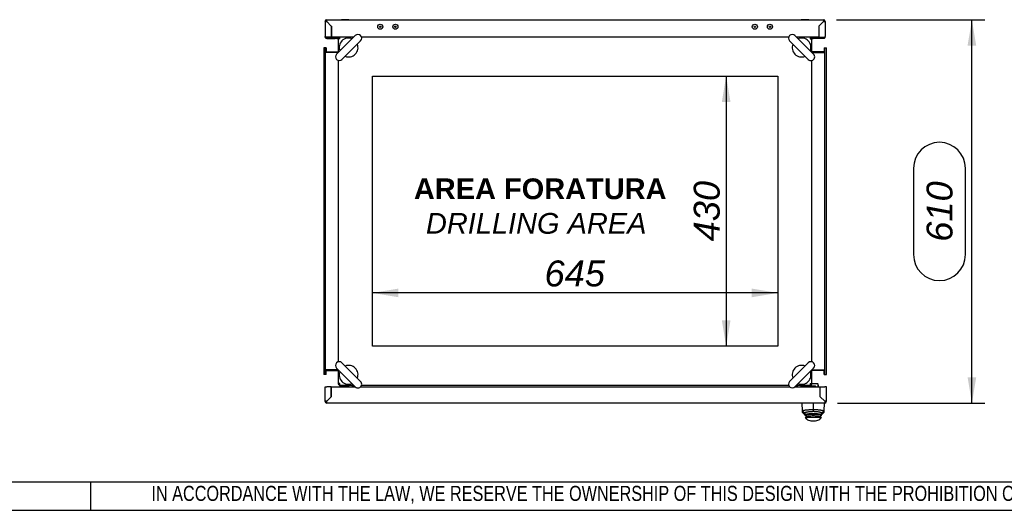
# Model space of a CAD drawing. Extents: x -15 to 412, y 11 to 308.
# Tile 6 of 10: x 206 to 310, y 11 to 63. Entities that reach past the tile are written whole.
import ezdxf
from ezdxf.lldxf.tags import DXFTag

# ---------------------------------------------------------------- set-up
doc = ezdxf.new("R2010")
doc.units = 0
doc.layers.get('0').update_dxf_attribs({"linetype": 'CONTINUOUS'})
for name, color, linetype in [('_TRANSLATION', 7, 'CONTINUOUS'), ('AE00100_03', 7, 'CONTINUOUS'), ('AE00198_03', 7, 'CONTINUOUS'), ('AE00219_03', 7, 'CONTINUOUS'), ('AE00715_01', 7, 'CONTINUOUS'), ('AE00992_10', 7, 'CONTINUOUS'), ('AE00992_31', 7, 'CONTINUOUS'), ('DEFAULT', 7, 'CONTINUOUS'), ('DV4__TRANSLATION', 7, 'CONTINUOUS'), ('F0000000_08', 7, 'CONTINUOUS'), ('F0000000_09', 7, 'CONTINUOUS'), ('F0000000_12', 7, 'CONTINUOUS'), ('F0000000_13', 7, 'CONTINUOUS'), ('F0000001_24', 7, 'CONTINUOUS'), ('F0000001_39', 7, 'CONTINUOUS'), ('M0000000_14', 7, 'CONTINUOUS'), ('M0000000_30', 7, 'CONTINUOUS'), ('M0000000_37', 7, 'CONTINUOUS'), ('M0000000_39', 7, 'CONTINUOUS'), ('M0000000_43', 7, 'CONTINUOUS')]:
    doc.layers.add(name, color=color, linetype=linetype)
doc.styles.add('SEACAD_ARIAL', font='arial.ttf')
doc.styles.add('SEACAD_ARIALI', font='ariali.ttf')
tags = doc.linetypes.add('CENTER2', pattern=[28.575, 19.05, -3.175, 3.175, -3.175]).pattern_tags.tags
tags[10:11] = [DXFTag(74, 4), DXFTag(75, 0), DXFTag(340, '0'), DXFTag(46, 0.0), DXFTag(50, 0.0), DXFTag(44, 0.0), DXFTag(45, 0.0)]
tags[8:9] = [DXFTag(74, 4), DXFTag(75, 0), DXFTag(340, '0'), DXFTag(46, 0.0), DXFTag(50, 0.0), DXFTag(44, 0.0), DXFTag(45, 0.0)]
tags[6:7] = [DXFTag(74, 4), DXFTag(75, 0), DXFTag(340, '0'), DXFTag(46, 0.0), DXFTag(50, 0.0), DXFTag(44, 0.0), DXFTag(45, 0.0)]
tags[4:5] = [DXFTag(74, 4), DXFTag(75, 0), DXFTag(340, '0'), DXFTag(46, 0.0), DXFTag(50, 0.0), DXFTag(44, 0.0), DXFTag(45, 0.0)]
doc.dimstyles.new('ISO', dxfattribs={"dimtxt": 2.75, "dimasz": 2.75, "dimexe": 1.375, "dimexo": 1.375, "dimgap": 0.6875, "dimtad": 1, "dimdec": 1, "dimlfac": 15, "dimtxsty": 'SEACAD_ARIAL', "dimblk1": '_SE_FILLED', "dimblk2": '_SE_FILLED', "dimsah": 1, "dimcen": 1.375, "dimazin": 3, "dimtfac": 0.7, "dimtdec": 3, "dimtmove": 0, "dimatfit": 3})

# ---------------------------------------------------------------- blocks, each defined once
blk = doc.blocks.new('SE3')
at = {"layer": 'AE00100_03', "color": 7, "linetype": 'CONTINUOUS'}
for centre, radius in [((243.97, 62.26), 0.267), ((243.97, 62.26), 0.0667), ((245.57, 62.26), 0.267), ((245.57, 62.26), 0.0667), ((283.71, 62.26), 0.267), ((283.71, 62.26), 0.0667), ((285.31, 62.26), 0.267), ((285.31, 62.26), 0.0667)]:
    blk.add_circle(centre, radius, dxfattribs=at)
at = {"layer": 'AE00198_03', "color": 7, "linetype": 'CONTINUOUS'}
for p, q in [((239.89, 24.1), (239.89, 24.06)), ((240.59, 24.06), (240.59, 24.1)), ((288.69, 24.13), (288.69, 24.08)), ((288.69, 24.08), (289.39, 24.08)), ((289.39, 24.08), (289.39, 24.13))]:
    blk.add_line(p, q, dxfattribs=at)
for centre, start, end in [((289.08, 24.44), 222.1747, 225.145), ((288.99, 24.44), 315.2274, 317.8253)]:
    blk.add_arc(centre, 0.533, start, end, dxfattribs=at)
at = {"layer": 'AE00219_03', "color": 7, "linetype": 'CONTINUOUS'}
for p, q in [((240.64, 63.01), (239.84, 63.01)), ((239.84, 63.01), (239.84, 63)), ((240.64, 63), (240.64, 63.01)), ((289.44, 63.01), (288.64, 63.01)), ((288.64, 63.01), (288.64, 63)), ((289.44, 63), (289.44, 63.01))]:
    blk.add_line(p, q, dxfattribs=at)
at = {"layer": 'AE00715_01', "color": 7, "linetype": 'CONTINUOUS'}
for p, q in [((241.31, 61.34), (239.33, 59.36)), ((239.9, 58.79), (241.88, 60.77)), ((287.4, 60.77), (289.38, 58.79)), ((289.95, 59.36), (287.97, 61.34)), ((241.88, 24.62), (239.9, 26.6)), ((289.38, 26.6), (287.4, 24.62)), ((239.33, 26.04), (241.31, 24.06)), ((287.97, 24.06), (289.95, 26.04))]:
    blk.add_line(p, q, dxfattribs=at)
for centre, radius, start, end in [((240.61, 60.06), 1, 68.9605, 201.0395), ((241.6, 61.05), 0.4, 315, 135), ((287.68, 61.05), 0.4, 45, 225), ((288.67, 60.06), 1, 338.9605, 111.0395), ((240.61, 60.06), 1, 248.5782, 21.4218), ((288.67, 60.06), 1, 158.5782, 291.4218), ((239.62, 59.07), 0.4, 135, 315), ((289.66, 59.07), 0.4, 225, 45), ((239.62, 26.32), 0.4, 45, 225), ((240.61, 25.33), 1, 338.5782, 111.4218), ((288.67, 25.33), 1, 68.5782, 201.4218), ((289.66, 26.32), 0.4, 315, 135), ((240.61, 25.33), 1, 158.9605, 291.0395), ((288.67, 25.33), 1, 248.9605, 21.0395), ((241.6, 24.34), 0.4, 225, 45), ((287.68, 24.34), 0.4, 135, 315)]:
    blk.add_arc(centre, radius, start, end, dxfattribs=at)
at = {"layer": 'AE00992_10', "color": 7, "linetype": 'CONTINUOUS'}
for p, q in [((288.77, 21.5), (288.74, 22.33)), ((289.91, 22.31), (289.91, 21.65)), ((290.84, 22.8), (290.84, 22.8)), ((291.01, 22.63), (291, 22.63)), ((291.04, 22.6), (291.04, 22.6)), ((291.07, 22.33), (291.04, 21.5)), ((288.77, 21.33), (288.77, 21.5)), ((289.01, 21.27), (288.77, 21.5)), ((289, 21.1), (288.77, 21.33)), ((288.77, 21.33), (289.01, 21.1)), ((289.01, 21.14), (289, 21.14)), ((289, 21.14), (289, 21.1)), ((289.01, 21.27), (289.01, 21.14)), ((289.05, 21.06), (289.05, 21.15)), ((289.05, 21), (289.05, 21.06)), ((289.25, 20.86), (289.05, 21.06)), ((289.25, 20.8), (289.05, 21)), ((289.91, 21.65), (289.91, 21.43)), ((290.76, 21.06), (290.56, 20.86)), ((290.76, 21), (290.56, 20.8)), ((290.76, 21.06), (290.76, 21.15)), ((290.76, 21.06), (290.76, 21)), ((291.04, 21.5), (290.8, 21.27)), ((291.04, 21.33), (290.8, 21.1)), ((290.8, 21.1), (291.04, 21.33)), ((290.8, 21.14), (290.8, 21.27)), ((290.8, 21.13), (290.8, 21.14)), ((290.8, 21.1), (290.8, 21.13)), ((291.04, 21.5), (291.04, 21.33)), ((289.04, 20.8), (289.25, 20.8)), ((289.04, 20.8), (289.2, 20.63)), ((289.25, 20.86), (289.25, 20.8)), ((290.56, 20.8), (289.25, 20.8)), ((289.65, 20.46), (290.16, 20.46)), ((290.56, 20.8), (290.56, 20.86)), ((290.56, 20.8), (290.77, 20.8)), ((290.6, 20.63), (290.77, 20.8))]:
    blk.add_line(p, q, dxfattribs=at)
for centre, radius, start, end in [((289.9, 15.53), 5.67, 80.8971, 99.0474), ((289.65, 21.13), 0.667, 228.5904, 270), ((290.16, 21.13), 0.667, 270, 311.4096)]:
    blk.add_arc(centre, radius, start, end, dxfattribs=at)
for points, knots in [([(288.77, 21.5), (288.77, 21.5), (288.77, 21.51), (288.78, 21.51), (288.79, 21.52), (288.8, 21.53), (288.82, 21.54), (288.83, 21.54), (288.84, 21.54), (288.88, 21.56), (288.95, 21.57), (289.09, 21.6), (289.23, 21.61), (289.39, 21.63), (289.56, 21.64), (289.73, 21.65), (289.85, 21.65), (289.91, 21.65)], [0, 0, 0, 0, 0.050345, 0.095223, 0.134632, 0.168574, 0.197046, 0.220048, 0.23758, 0.249642, 0.383241, 0.499291, 0.605676, 0.70888, 0.808958, 0.905976, 1, 1, 1, 1]), ([(289.91, 21.43), (289.9, 21.43), (289.88, 21.43), (289.86, 21.43), (289.83, 21.43), (289.81, 21.42), (289.79, 21.42), (289.76, 21.42), (289.74, 21.42), (289.72, 21.42), (289.69, 21.42), (289.67, 21.42), (289.65, 21.42), (289.62, 21.42), (289.6, 21.41), (289.58, 21.41), (289.51, 21.41), (289.4, 21.39), (289.26, 21.37), (289.15, 21.35), (289.09, 21.33), (289.05, 21.31), (289.04, 21.31), (289.03, 21.3), (289.02, 21.29), (289.01, 21.28), (289.01, 21.28), (289.01, 21.27), (289.01, 21.27)], [0, 0, 0, 0, 0.016652, 0.03324, 0.049776, 0.066272, 0.082741, 0.099195, 0.115646, 0.132107, 0.14859, 0.165107, 0.18167, 0.198292, 0.214985, 0.23176, 0.248629, 0.372833, 0.49775, 0.62267, 0.748317, 0.784521, 0.82047, 0.856266, 0.892012, 0.927815, 0.963776, 1, 1, 1, 1]), ([(289.05, 21.06), (289.05, 21.06), (289.05, 21.07), (289.06, 21.07), (289.08, 21.08), (289.12, 21.1), (289.19, 21.11), (289.34, 21.13), (289.57, 21.15), (289.8, 21.16), (290.01, 21.16), (290.24, 21.15), (290.47, 21.13), (290.62, 21.11), (290.69, 21.1), (290.74, 21.08), (290.76, 21.07), (290.76, 21.06), (290.76, 21.06)], [0, 0, 0, 0, 0.025166, 0.054446, 0.087839, 0.125344, 0.199913, 0.250411, 0.382686, 0.499745, 0.500022, 0.617437, 0.74953, 0.800636, 0.874573, 0.925008, 0.966819, 1, 1, 1, 1]), ([(290.56, 20.86), (290.56, 20.86), (290.56, 20.87), (290.55, 20.88), (290.53, 20.89), (290.5, 20.9), (290.45, 20.91), (290.37, 20.93), (290.27, 20.94), (290.12, 20.96), (289.9, 20.97), (289.69, 20.96), (289.54, 20.94), (289.44, 20.93), (289.35, 20.91), (289.29, 20.9), (289.26, 20.88), (289.25, 20.87), (289.25, 20.86)], [0, 0, 0, 0, 0.031647, 0.063115, 0.094704, 0.126708, 0.189808, 0.252326, 0.31481, 0.377086, 0.500331, 0.623496, 0.685583, 0.748041, 0.810784, 0.873637, 0.936812, 1, 1, 1, 1]), ([(289.91, 21.65), (289.93, 21.65), (289.99, 21.65), (290.08, 21.65), (290.16, 21.64), (290.25, 21.64), (290.33, 21.64), (290.42, 21.63), (290.5, 21.62), (290.57, 21.61), (290.65, 21.61), (290.74, 21.59), (290.86, 21.57), (290.95, 21.55), (291.03, 21.52), (291.04, 21.51), (291.04, 21.5)], [0, 0, 0, 0, 0.0469, 0.094494, 0.142789, 0.191794, 0.241519, 0.29197, 0.343156, 0.395085, 0.447761, 0.501194, 0.617211, 0.750743, 0.831115, 1, 1, 1, 1]), ([(290.8, 21.27), (290.8, 21.27), (290.8, 21.27), (290.8, 21.28), (290.8, 21.28), (290.8, 21.28), (290.8, 21.29), (290.79, 21.29), (290.79, 21.3), (290.78, 21.3), (290.78, 21.3), (290.77, 21.31), (290.76, 21.31), (290.76, 21.31), (290.75, 21.32), (290.72, 21.33), (290.66, 21.35), (290.55, 21.37), (290.42, 21.39), (290.3, 21.41), (290.21, 21.41), (290.17, 21.42), (290.13, 21.42), (290.09, 21.42), (290.04, 21.42), (290, 21.42), (289.95, 21.43), (289.92, 21.43), (289.91, 21.43)], [0, 0, 0, 0, 0.018185, 0.036288, 0.054322, 0.072299, 0.090233, 0.108135, 0.126019, 0.143898, 0.161785, 0.179693, 0.197635, 0.215623, 0.23367, 0.25179, 0.377253, 0.50224, 0.626949, 0.751311, 0.782601, 0.813674, 0.844609, 0.875484, 0.906381, 0.93738, 0.96856, 1, 1, 1, 1])]:
    blk.add_open_spline(points, degree=3, knots=knots, dxfattribs=at)
at = {"layer": 'AE00992_31', "color": 7, "linetype": 'CONTINUOUS'}
for p, q in [((290.64, 23.96), (290.64, 23.96)), ((290.64, 23.68), (290.64, 23.68)), ((290.64, 23.66), (290.64, 23.66)), ((290.71, 22.93), (290.71, 22.93)), ((290.74, 22.9), (290.74, 22.89)), ((290.81, 22.83), (290.81, 22.83))]:
    blk.add_line(p, q, dxfattribs=at)
at = {"layer": 'DV4__TRANSLATION', "color": 7, "linetype": 'CENTER2'}
for p, q in [((243.14, 57.03), (286.14, 57.03)), ((243.14, 28.36), (243.14, 57.03)), ((286.14, 57.03), (286.14, 28.36)), ((286.14, 28.36), (243.14, 28.36))]:
    blk.add_line(p, q, dxfattribs=at)
at = {"layer": 'F0000000_08', "color": 7, "linetype": 'CONTINUOUS'}
for p, q in [((239.67, 24.16), (239.67, 24.24)), ((240.61, 24.1), (239.74, 24.1)), ((241, 24.13), (240.97, 24.06)), ((241.03, 24.22), (241, 24.13))]:
    blk.add_line(p, q, dxfattribs=at)
for centre, radius, start, end in [((239.74, 24.16), 0.0667, 180, 270), ((240.61, 24.03), 0.0667, 69.6359, 90), ((240.61, 24.03), 0.0667, 30, 69.6359), ((240.91, 24.26), 0.133, 339.5226, 345.5225)]:
    blk.add_arc(centre, radius, start, end, dxfattribs=at)
at = {"layer": 'F0000000_09', "color": 7, "linetype": 'CONTINUOUS'}
for p, q in [((238.11, 22.52), (238.11, 24.06)), ((238.11, 24.06), (238.29, 24.06)), ((238.77, 24.06), (238.29, 24.06)), ((238.77, 23), (238.77, 24.06)), ((238.78, 23), (238.78, 24.06)), ((238.78, 24.06), (241.31, 24.06)), ((241.88, 24.06), (287.39, 24.06)), ((287.97, 24.06), (290.64, 24.06)), ((290.64, 24.06), (291.12, 24.06)), ((290.64, 23), (290.64, 24.06)), ((290.64, 23), (290.64, 24.06)), ((291.31, 24.06), (291.12, 24.06)), ((291.31, 22.52), (291.31, 24.06)), ((238.29, 22.52), (238.77, 23)), ((238.77, 23), (238.29, 22.52)), ((238.78, 23), (238.77, 23)), ((290.64, 23), (290.64, 23)), ((291.12, 22.52), (290.64, 23)), ((290.64, 23), (291.12, 22.52)), ((238.29, 22.52), (238.29, 22.52)), ((291.12, 22.33), (238.29, 22.33)), ((291.12, 22.52), (291.12, 22.52))]:
    blk.add_line(p, q, dxfattribs=at)
for centre, radius, start, end in [((238.29, 22.52), 0.187, 180, 270), ((238.27, 12.25), 10.27, 89.8886, 90.9299), ((226.69, 22.51), 11.6, 359.1297, 0.0518), ((291.12, 22.52), 0.187, 270, 0), ((291.13, 10.92), 11.6, 89.1297, 90.0518), ((301.39, 22.5), 10.27, 179.8887, 180.9298)]:
    blk.add_arc(centre, radius, start, end, dxfattribs=at)
at = {"layer": 'F0000000_12', "color": 7, "linetype": 'CONTINUOUS'}
blk.add_line((238.77, 23.93), (238.78, 23.93), dxfattribs=at)
at = {"layer": 'F0000000_13', "color": 7, "linetype": 'CONTINUOUS'}
blk.add_line((238.78, 23.88), (238.77, 23.88), dxfattribs=at)
at = {"layer": 'F0000001_24', "color": 7, "linetype": 'CONTINUOUS'}
for p, q in [((288.61, 24.16), (288.61, 24.23)), ((288.81, 24.13), (288.64, 24.13)), ((289.57, 24.13), (288.81, 24.13)), ((289.6, 24.13), (289.57, 24.13)), ((289.99, 24.13), (289.6, 24.13)), ((289.77, 24.4), (289.99, 24.4)), ((289.99, 24.4), (290.07, 24.4)), ((290.07, 24.13), (289.99, 24.13)), ((290.07, 24.4), (290.37, 24.4)), ((290.14, 24.13), (290.07, 24.13)), ((290.41, 24.36), (290.41, 24.06)), ((290.42, 24.26), (290.41, 24.26)), ((290.42, 24.23), (290.41, 24.23)), ((290.42, 24.23), (290.41, 24.23)), ((290.42, 24.23), (290.42, 24.06))]:
    blk.add_line(p, q, dxfattribs=at)
for centre, radius, start, end in [((288.64, 24.16), 0.0333, 180, 270), ((289.47, 24.06), 0.0667, 90, 180), ((290.14, 24.06), 0.0667, 0, 90), ((290.37, 24.36), 0.0333, 0, 90)]:
    blk.add_arc(centre, radius, start, end, dxfattribs=at)
at = {"layer": 'F0000001_39', "color": 7, "linetype": 'CONTINUOUS'}
for p, q in [((238.11, 62.81), (238.11, 61.22)), ((238.29, 63), (290.99, 63)), ((238.77, 62.33), (238.29, 62.81)), ((238.29, 62.81), (238.29, 62.81)), ((238.29, 62.81), (238.77, 62.33)), ((238.29, 62.81), (238.29, 62.81)), ((290.5, 62.33), (290.98, 62.81)), ((290.99, 62.81), (290.51, 62.33)), ((290.98, 62.81), (290.99, 62.81)), ((290.99, 62.81), (290.98, 62.81)), ((291.17, 62.81), (291.17, 61.22)), ((238.78, 62.33), (238.77, 62.33)), ((238.77, 62.33), (238.77, 61.16)), ((238.78, 62.33), (238.78, 61.16)), ((290.5, 62.33), (290.5, 62.33)), ((290.5, 62.33), (290.5, 61.16)), ((290.51, 62.33), (290.51, 61.16)), ((238.29, 61.16), (238.11, 61.16)), ((238.13, 61.13), (238.29, 61.13)), ((238.77, 61.16), (238.29, 61.16)), ((238.29, 61.13), (238.29, 61.13)), ((238.29, 61.13), (238.29, 61.13)), ((238.29, 61.13), (239.17, 61.13)), ((238.29, 61.03), (239.17, 61.03)), ((238.77, 61.16), (238.77, 61.13)), ((241.14, 61.16), (238.78, 61.16)), ((238.78, 61.16), (238.78, 61.13)), ((239.17, 61.13), (239.37, 61.13)), ((239.37, 61.03), (239.17, 61.03)), ((239.37, 61.13), (239.59, 61.13)), ((239.37, 61.13), (239.37, 61.03)), ((239.37, 61.03), (239.52, 61.03)), ((287.3, 61.16), (241.98, 61.16)), ((290.5, 61.16), (288.14, 61.16)), ((289.69, 61.13), (289.91, 61.13)), ((289.76, 61.03), (289.91, 61.03)), ((289.91, 61.13), (290.11, 61.13)), ((289.91, 61.03), (289.91, 61.13)), ((290.11, 61.03), (289.91, 61.03)), ((290.99, 61.13), (290.11, 61.13)), ((290.99, 61.03), (290.11, 61.03)), ((290.5, 61.16), (290.5, 61.13)), ((290.51, 61.16), (290.99, 61.16)), ((290.51, 61.16), (290.51, 61.13)), ((290.99, 61.16), (291.16, 61.16)), ((291.15, 61.13), (290.99, 61.13)), ((290.99, 61.13), (290.99, 61.13)), ((290.99, 61.13), (290.99, 61.13))]:
    blk.add_line(p, q, dxfattribs=at)
for centre, radius, start, end in [((238.29, 62.81), 0.187, 90, 180), ((238.28, 74.41), 11.6, 269.1297, 270.0518), ((228.02, 62.83), 10.27, 359.8886, 0.9299), ((302.58, 62.82), 11.6, 179.1297, 180.0518), ((290.99, 62.81), 0.187, 0, 90), ((291.01, 73.08), 10.27, 269.8886, 270.9299), ((238.29, 61.22), 0.187, 180, 207.664), ((238.29, 61.22), 0.187, 207.664, 270), ((238.29, 61.22), 0.0867, 217.8681, 270), ((290.99, 61.22), 0.0867, 270, 322.1319), ((290.99, 61.22), 0.187, 270, 332.336), ((290.99, 61.22), 0.187, 332.336, 0)]:
    blk.add_arc(centre, radius, start, end, dxfattribs=at)
for centre, major_axis, start_param, end_param in [((238.29, 61.22), (0.187, 0), 3.141593, 3.431057), ((238.29, 61.22), (0.0867, 0), 3.803715, 4.712389), ((290.99, 61.22), (-0.0867, 0), 1.570796, 2.47947), ((290.99, 61.22), (-0.187, 0), 2.852128, 3.141593)]:
    blk.add_ellipse(centre, major_axis=major_axis, ratio=0.998462, start_param=start_param, end_param=end_param, dxfattribs=at)
at = {"layer": 'M0000000_14', "color": 7, "linetype": 'CONTINUOUS'}
for p, q in [((241.07, 61.16), (241.07, 61.16)), ((288.21, 61.16), (288.21, 61.16)), ((238.23, 59.6), (239.51, 59.6)), ((291.05, 59.6), (289.77, 59.6)), ((238.23, 25.8), (239.51, 25.8)), ((291.05, 25.8), (289.77, 25.8)), ((241.07, 24.23), (241.07, 24.06)), ((288.21, 24.23), (288.21, 24.06))]:
    blk.add_line(p, q, dxfattribs=at)
at = {"layer": 'M0000000_30', "color": 7, "linetype": 'CONTINUOUS'}
for p, q in [((239.51, 61), (239.51, 60.97)), ((239.51, 60.98), (239.51, 59.53)), ((239.69, 60.98), (239.69, 61.16)), ((241.14, 61.16), (239.69, 61.16)), ((287.3, 61.16), (241.98, 61.16)), ((289.59, 61.16), (288.14, 61.16)), ((289.61, 61.16), (289.58, 61.16)), ((289.59, 61.16), (289.59, 60.98)), ((289.77, 59.53), (289.77, 60.98)), ((239.51, 58.69), (239.51, 26.7)), ((289.77, 26.7), (289.77, 58.69)), ((239.51, 25.86), (239.51, 24.42)), ((289.77, 24.42), (289.77, 25.86)), ((239.67, 24.23), (239.7, 24.23)), ((239.69, 24.23), (239.69, 24.42)), ((239.69, 24.23), (241.14, 24.23)), ((241.98, 24.23), (287.3, 24.23)), ((288.14, 24.23), (289.59, 24.23)), ((289.59, 24.42), (289.59, 24.23)), ((289.77, 24.39), (289.77, 24.42))]:
    blk.add_line(p, q, dxfattribs=at)
for centre, radius, start, end in [((239.69, 60.98), 0.187, 99.2598, 172.5261), ((239.69, 60.96), 0.206, 88.7847, 98.1021), ((289.59, 60.98), 0.187, 0, 83.5192), ((239.69, 24.42), 0.187, 180, 263.5192), ((289.59, 24.44), 0.206, 268.7848, 278.1019), ((289.59, 24.42), 0.187, 279.2596, 352.526)]:
    blk.add_arc(centre, radius, start, end, dxfattribs=at)
for points, knots in [([(239.69, 60.98), (239.67, 60.98), (239.64, 60.98), (239.6, 60.98), (239.58, 60.98), (239.54, 60.98), (239.53, 60.98), (239.51, 60.98), (239.51, 60.98), (239.51, 60.98)], [0, 0, 0, 0, 0.25, 0.25, 0.5, 0.5, 0.75, 0.75, 1, 1, 1, 1]), ([(289.59, 60.98), (289.59, 60.98), (289.59, 60.98), (289.6, 60.98), (289.6, 60.98), (289.61, 60.98), (289.63, 60.98), (289.64, 60.98), (289.66, 60.98), (289.67, 60.98), (289.69, 60.98), (289.7, 60.98), (289.72, 60.98), (289.73, 60.98), (289.74, 60.98), (289.75, 60.98), (289.76, 60.98), (289.76, 60.98), (289.77, 60.98), (289.77, 60.98), (289.77, 60.98), (289.77, 60.98), (289.77, 60.98), (289.77, 60.98), (289.77, 60.98)], [0, 0, 0, 0, 0.015632, 0.031264, 0.062522, 0.093779, 0.125036, 0.187528, 0.25002, 0.312514, 0.37501, 0.437506, 0.5, 0.562494, 0.62499, 0.687486, 0.74998, 0.812472, 0.874964, 0.906221, 0.937478, 0.968736, 0.984368, 1, 1, 1, 1]), ([(239.69, 24.42), (239.69, 24.42), (239.69, 24.42), (239.68, 24.42), (239.67, 24.42), (239.67, 24.42), (239.65, 24.42), (239.64, 24.42), (239.62, 24.42), (239.6, 24.42), (239.59, 24.42), (239.57, 24.42), (239.56, 24.42), (239.55, 24.42), (239.54, 24.42), (239.53, 24.42), (239.52, 24.42), (239.51, 24.42), (239.51, 24.42), (239.51, 24.42), (239.51, 24.42), (239.51, 24.42), (239.51, 24.42), (239.51, 24.42), (239.51, 24.42)], [0, 0, 0, 0, 0.015632, 0.031264, 0.062522, 0.093779, 0.125036, 0.187528, 0.25002, 0.312514, 0.37501, 0.437506, 0.5, 0.562494, 0.62499, 0.687486, 0.74998, 0.812472, 0.874964, 0.906221, 0.937478, 0.968736, 0.984368, 1, 1, 1, 1]), ([(289.59, 24.42), (289.61, 24.42), (289.63, 24.42), (289.68, 24.42), (289.7, 24.42), (289.74, 24.42), (289.75, 24.42), (289.77, 24.42), (289.77, 24.42), (289.77, 24.42)], [0, 0, 0, 0, 0.25, 0.25, 0.5, 0.5, 0.75, 0.75, 1, 1, 1, 1])]:
    blk.add_open_spline(points, degree=3, knots=knots, dxfattribs=at)
at = {"layer": 'M0000000_37', "color": 7, "linetype": 'CONTINUOUS'}
for p, q in [((239.93, 61.16), (239.93, 61.16)), ((240.09, 61.16), (240.09, 61.16)), ((240.39, 61.16), (240.39, 61.16)), ((240.55, 61.16), (240.55, 61.16)), ((288.73, 61.16), (288.73, 61.16)), ((288.89, 61.16), (288.89, 61.16)), ((289.19, 61.16), (289.19, 61.16)), ((289.35, 61.16), (289.35, 61.16))]:
    blk.add_line(p, q, dxfattribs=at)
at = {"layer": 'M0000000_39', "color": 7, "linetype": 'CONTINUOUS'}
for p, q in [((237.97, 60.03), (237.97, 25.36)), ((238.14, 60.03), (237.97, 60.03)), ((238.14, 60.03), (238.14, 25.36)), ((238.23, 60.03), (238.14, 60.03)), ((238.23, 60.03), (238.23, 59.53)), ((291.05, 60.03), (291.05, 59.53)), ((291.05, 60.03), (291.14, 60.03)), ((291.14, 25.36), (291.14, 60.03)), ((291.14, 60.03), (291.31, 60.03)), ((291.31, 25.36), (291.31, 60.03)), ((239.51, 59.53), (238.23, 59.53)), ((289.77, 59.53), (291.05, 59.53)), ((238.14, 25.36), (237.97, 25.36)), ((238.23, 25.36), (238.14, 25.36)), ((238.23, 25.36), (238.23, 25.86)), ((239.51, 25.86), (238.23, 25.86)), ((289.77, 25.86), (291.05, 25.86)), ((291.05, 25.36), (291.05, 25.86)), ((291.05, 25.36), (291.14, 25.36)), ((291.14, 25.36), (291.31, 25.36))]:
    blk.add_line(p, q, dxfattribs=at)
at = {"layer": 'M0000000_43', "color": 7, "linetype": 'CONTINUOUS'}
for p, q in [((241.14, 61.16), (241.14, 61.16)), ((288.14, 61.16), (288.14, 61.16)), ((241.14, 24.06), (241.14, 24.23)), ((288.14, 24.06), (288.14, 24.23))]:
    blk.add_line(p, q, dxfattribs=at)
blk = doc.blocks.new('DMBLK313')
at = {"layer": '_TRANSLATION', "linetype": 'CONTINUOUS'}
for points in [[(245.89, 33.56), (245.89, 34.48), (243.14, 34.02)], [(283.39, 33.56), (286.14, 34.02), (283.39, 34.48)]]:
    blk.add_hatch(color=7, dxfattribs=at).paths.add_polyline_path(points)
at = {"layer": '_TRANSLATION', "color": 7, "linetype": 'CONTINUOUS'}
blk.add_line((286.14, 34.02), (243.14, 34.02), dxfattribs=at)
at = {"layer": '_TRANSLATION', "color": 7, "linetype": 'CONTINUOUS', "style": 'SEACAD_ARIALI'}
blk.add_text('645', height=2.75, dxfattribs=at).set_placement((261.4, 34.71))
blk = doc.blocks.new('_SE_FILLED')
at = {"color": 0}
blk.add_line((0, 0), (-1, 0), dxfattribs=at)
blk.add_solid([(0, 0), (-1, -0.1665), (-1, 0.1665), (0, 0)], dxfattribs=at)
blk = doc.blocks.new('DMBLK314')
at = {"layer": '_TRANSLATION', "linetype": 'CONTINUOUS'}
for points in [[(281.13, 54.28), (280.67, 57.03), (280.21, 54.28)], [(281.13, 31.11), (280.21, 31.11), (280.67, 28.36)]]:
    blk.add_hatch(color=7, dxfattribs=at).paths.add_polyline_path(points)
at = {"layer": '_TRANSLATION', "color": 7, "linetype": 'CONTINUOUS'}
blk.add_line((280.67, 57.03), (280.67, 28.36), dxfattribs=at)
at = {"layer": '_TRANSLATION', "color": 7, "linetype": 'CONTINUOUS', "style": 'SEACAD_ARIALI'}
blk.add_text('430', height=2.75, rotation=90, dxfattribs=at).set_placement((279.98, 39.49))
blk = doc.blocks.new('DMBLK315')
at = {"layer": '_TRANSLATION', "linetype": 'CONTINUOUS'}
for points in [[(307.2, 60.25), (306.74, 63), (306.28, 60.25)], [(307.2, 25.08), (306.28, 25.08), (306.74, 22.33)]]:
    blk.add_hatch(color=7, dxfattribs=at).paths.add_polyline_path(points)
at = {"layer": '_TRANSLATION', "color": 7, "linetype": 'CONTINUOUS'}
for p, q in [((292.36, 63), (308.11, 63)), ((306.74, 22.33), (306.74, 63)), ((300.55, 47.25), (300.55, 38.08)), ((306.05, 38.08), (306.05, 47.25)), ((292.49, 22.33), (308.11, 22.33))]:
    blk.add_line(p, q, dxfattribs=at)
for centre, start, end in [((303.3, 47.25), 0, 180), ((303.3, 38.08), 180, 0)]:
    blk.add_arc(centre, 2.75, start, end, dxfattribs=at)
at = {"layer": '_TRANSLATION', "color": 7, "linetype": 'CONTINUOUS', "style": 'SEACAD_ARIALI'}
blk.add_text('610', height=2.75, rotation=90, dxfattribs=at).set_placement((304.68, 39.45))

msp = doc.modelspace()

# ---------------------------------------------------------------- linework, layer by layer
at = {"color": 7, "linetype": 'CONTINUOUS'}
for p, q in [((213.2718, 10.9545), (213.2718, 13.9833)), ((6.2345, 10.9591), (412.092, 10.9591))]:
    msp.add_line(p, q, dxfattribs=at)
at = {"layer": 'DEFAULT', "color": 7, "linetype": 'CONTINUOUS'}
msp.add_line((6.2345, 13.9879), (412.092, 13.9879), dxfattribs=at)

# ---------------------------------------------------------------- block references
at = {"layer": '_TRANSLATION'}
msp.add_blockref('SE3', (0, 0), dxfattribs=at)

# ---------------------------------------------------------------- texts
at = {"insert": (219.6882, 11.6523), "char_height": 1.6, "width": 181.995713, "attachment_point": 7}
msp.add_mtext('{\\fArial Narrow|b0||i0||c0|p34;\\C7;\\H1.6;\\W0.94;IN ACCORDANCE WITH THE LAW, WE RESERVE THE OWNERSHIP OF THIS DESIGN WITH THE PROHIBITION OF REPRODUCING IT AND MAKING IT KNOWN TO THIRD PARTIES WITHOUT OUR AUTHORIZATION}', dxfattribs=at)
at = {"layer": '_TRANSLATION', "insert": (260.5112, 43.2188), "char_height": 2.2, "width": 30.578523, "attachment_point": 5}
msp.add_mtext('{\\fArial|b0||i0||c0|p34;\\C7;\\H2.2;\\W1.; }{\\fArial|b1||i0||c0|p34;\\C7;\\H2.2;\\W1.;AREA FORATURA \\P}{\\fArial|b0||i1||c0|p34;\\C7;\\H2.2;\\W1.;DRILLING AREA}', dxfattribs=at)

# ---------------------------------------------------------------- dimensions: what is measured, and where the dimension line sits
at = {"layer": '_TRANSLATION', "color": 7, "linetype": 'CONTINUOUS'}
for base, p1, p2, angle, picture, middle in [((306.7387, 22.3297), (291.1193, 22.3297), (290.986, 62.9963), 90.187854, 'DMBLK315', (306.7387, 42.663)), ((280.6681, 57.0297), (243.1393, 57.0297), (243.1393, 28.363), 270, 'DMBLK314', (280.6681, 42.6963))]:
    dim = msp.add_linear_dim(base=base, p1=p1, p2=p2, angle=angle, text='\\A1;<>', dimstyle='ISO', dxfattribs=at)
    dim.commit()
    dim.dimension.update_dxf_attribs({"geometry": picture, "text_midpoint": middle, "dimtype": 161})
dim = msp.add_linear_dim(base=(243.1393, 34.0225), p1=(286.1393, 57.0297), p2=(243.1393, 57.0297), text='\\A1;<>', dimstyle='ISO', dxfattribs=at)
dim.commit()
dim.dimension.update_dxf_attribs({"geometry": 'DMBLK313', "text_midpoint": (264.6393, 34.0225), "dimtype": 160})

doc.saveas('drawing.dxf')
